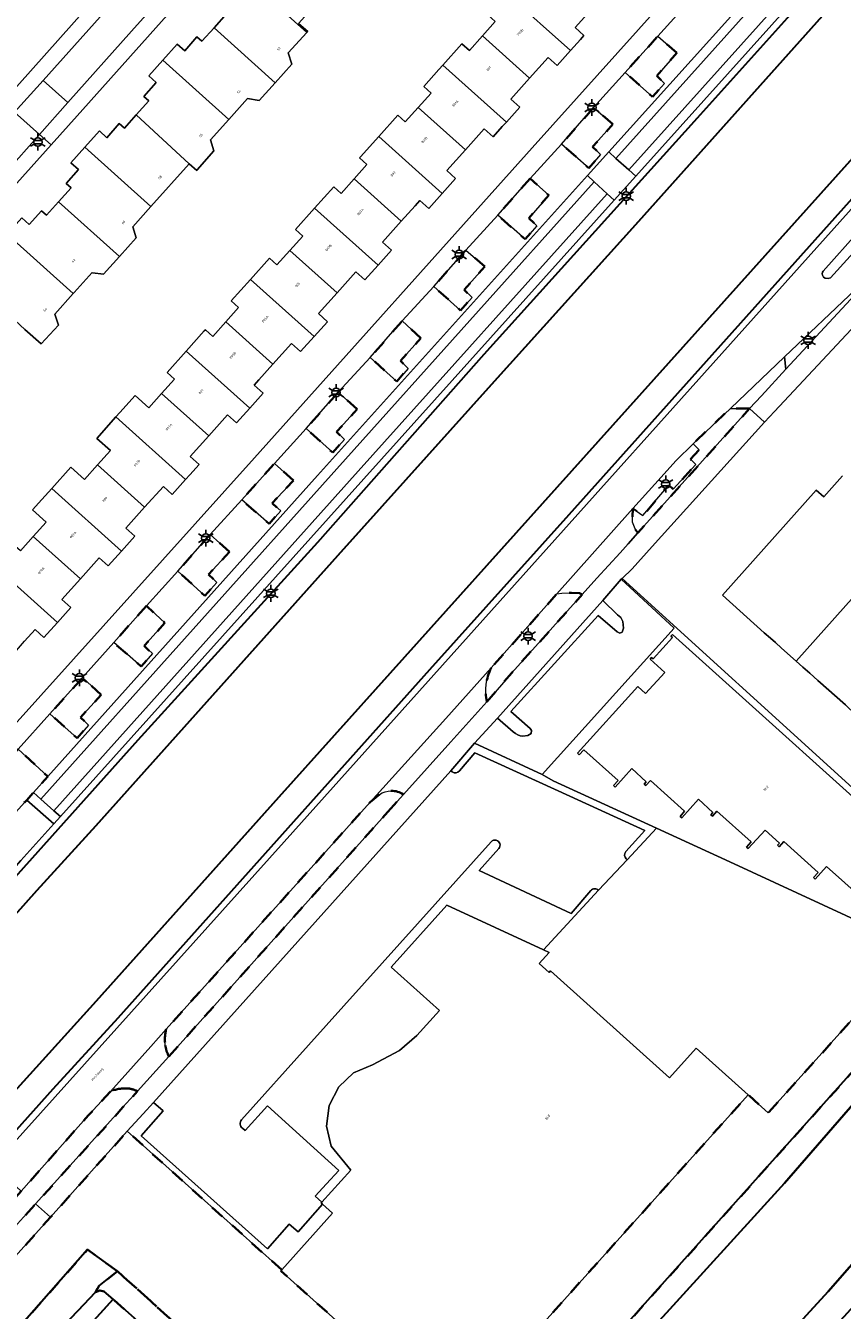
# Model space of a CAD drawing. Extents: x 105780 to 185197, y 477999 to 525027.
# Tile 43 of 256: x 106444 to 106566, y 478587 to 478780. Entities that reach past the tile are written whole.
import ezdxf
from ezdxf.enums import TextEntityAlignment as Align

# ---------------------------------------------------------------- set-up
doc = ezdxf.new("R2010")
doc.units = 0
doc.linetypes.add('XX-HIDDEN', pattern=[4, 2, -2])
for name, color, linetype, lineweight in [('B-GV-GR-MATERIAALGRENS-G', 252, 'XX-HIDDEN', 35), ('B-RO-IE-MEUBILAIR_WEGMEUBILAIR-S', 252, 'Continuous', 25), ('B-WE-GW-WATERGANG_SLOOT_INSTEEK-G', 252, 'Continuous', 30), ('B-WE-KW-KUNSTWERK_STUW-G', 252, 'Continuous', 18), ('B-XX-KG-KADASTRAAL_BEBOUWING-G', 252, 'Continuous', 20), ('B1-WE-OG-BEBOUWING-T18', 7, 'Continuous', 18), ('B1-WE-OG-TERREIN_ERF-GV', 252, 'Continuous', 18), ('B1-WE-OG-TOPOGRAFIE-T18', 10, 'Continuous', 18), ('B1-WE-OG-WEG-GV', 7, 'Continuous', 18), ('B1-WE-VH-VERHARDING_ASFALT-GV', 252, 'Continuous', 18), ('B1-WE-VH-VERHARDING_BEDRIJFSVLOERPLAAT-GV', 252, 'Continuous', 18), ('B1-WE-VH-VERHARDING_BETONSTRAATSTEEN-GV', 252, 'Continuous', 18), ('B1-WE-VH-VERHARDING_TEGEL-GV', 252, 'Continuous', 18)]:
    doc.layers.add(name, color=color, linetype=linetype, lineweight=lineweight)
doc.styles.add('NLCS-ISO', font='NLCS-ISO.ttf')
doc.styles.add('NLCS-ISO-M200-T18', font='NLCS-ISO.ttf', dxfattribs={"height": 0.36})

# ---------------------------------------------------------------- blocks, each defined once
blk = doc.blocks.new('B-SIE-WEG_LICHTMAST-SO')
at = {"ltscale": 0.1}
for p, q in [((-1.1, 0.63), (-2.19, 1.27)), ((0, 1.27), (0, 2.53)), ((1.1, 0.63), (2.19, 1.27)), ((-1.1, -0.63), (-2.19, -1.27)), ((0, -1.27), (0, -2.53)), ((1.1, -0.63), (2.19, -1.27))]:
    blk.add_line(p, q, dxfattribs=at)
at = {"flags": 128}
for points in [[(-1.16, 0.5), (1.16, 0.5)], [(-1.16, -0.5), (1.16, -0.5)]]:
    blk.add_lwpolyline(points, dxfattribs=at)
at = {"ltscale": 0.1}
blk.add_circle((0, 0), 1.27, dxfattribs=at)
at = {"style": 'NLCS-ISO'}
blk.add_attdef('TYPE', text='', height=1.8, dxfattribs=at).set_placement((0, 2.53), align=Align.BOTTOM_CENTER)

msp = doc.modelspace()

# ---------------------------------------------------------------- linework, layer by layer
at = {"layer": 'B-GV-GR-MATERIAALGRENS-G', "flags": 128}
for points in [[(106541.452, 478776.006), (106538.593, 478778.528), (106533.718, 478773.096), (106537.812, 478769.435), (106539.609, 478771.446), (106538.434, 478772.567)], [(106531.873, 478765.329), (106528.966, 478767.819), (106524.171, 478762.35), (106528.234, 478758.738), (106529.988, 478760.807), (106528.804, 478761.918)], [(106519.446, 478757.164), (106514.601, 478751.703), (106518.704, 478748.073), (106520.452, 478750.072), (106519.265, 478751.242), (106522.274, 478754.671)], [(106512.678, 478743.973), (106509.845, 478746.456), (106505.011, 478740.976), (106509.044, 478737.422), (106510.765, 478739.327), (106509.581, 478740.497)], [(106503.09, 478733.265), (106500.294, 478735.829), (106495.479, 478730.369), (106499.474, 478726.774), (106501.174, 478728.718), (106500.032, 478729.83)], [(106493.53, 478722.607), (106490.685, 478725.159), (106485.868, 478719.7), (106489.865, 478716.104), (106491.644, 478718.071), (106490.451, 478719.192)], [(106552.343, 478722.687), (106549.475, 478722.722), (106543.873, 478717.387), (106544.81, 478716.521), (106543.477, 478715.089), (106544.279, 478714.306), (106540.874, 478710.588), (106540.222, 478711.22), (106536.354, 478706.655), (106534.861, 478707.731), (106534.773, 478706.37), (106534.801, 478705.673), (106535.081, 478704.896), (106535.308, 478704.455), (106535.615, 478704.075)], [(106483.991, 478711.93), (106481.127, 478714.462), (106476.252, 478708.999), (106480.347, 478705.388), (106482.076, 478707.363), (106480.813, 478708.511)], [(106474.394, 478701.211), (106471.517, 478703.792), (106466.654, 478698.3), (106470.721, 478694.638), (106472.489, 478696.634), (106471.274, 478697.814)], [(106461.949, 478693.104), (106457.056, 478687.601), (106461.169, 478684.031), (106462.85, 478685.954), (106461.627, 478687.103), (106464.733, 478690.589)], [(106455.168, 478679.769), (106452.386, 478682.354), (106447.501, 478676.912), (106451.564, 478673.28), (106453.274, 478675.217), (106452.079, 478676.358)], [(106442.735, 478671.645), (106438.813, 478667.338), (106442.818, 478663.734), (106443.063, 478663.604), (106443.71, 478663.661), (106444.015, 478664.001), (106445.028, 478665.13), (106447.185, 478667.534)], [(106586.915, 478633.346), (106577.395, 478641.905), (106576.555, 478641.012), (106567.232, 478630.529), (106555.145, 478617.111), (106552.149, 478619.819), (106521.103, 478585.227), (106507.903, 478570.52), (106514.937, 478564.207), (106573.231, 478629.39)], [(106457.631, 478593.353), (106454.848, 478591.165), (106454.299, 478590.235), (106454.962, 478590.487), (106455.626, 478590.325), (106456.952, 478589.142), (106466.636, 478580.504), (106491.489, 478558.306), (106503.25, 478547.743), (106503.668, 478547.081), (106503.942, 478546.945), (106504.001, 478546.916), (106504.097, 478546.941), (106504.333, 478547.001), (106517.705, 478561.723), (106514.937, 478564.207), (106511.26, 478560.095), (106503.696, 478551.621)]]:
    msp.add_lwpolyline(points, close=True, dxfattribs=at)
for points in [[(106512.972, 478678.723), (106516.719, 478683.091), (106527.26, 478694.797)], [(106527.26, 478694.797), (106526.868, 478694.992), (106525.667, 478695.084), (106524.213, 478695.007), (106523.469, 478694.925), (106513.624, 478683.797)], [(106496.863, 478664.834), (106495.461, 478663.665), (106464.901, 478629.625)], [(106498.142, 478662.244), (106500.462, 478664.837)], [(106465.333, 478625.566), (106498.142, 478662.244)], [(106456.562, 478620.317), (106453.292, 478616.763), (106443.203, 478605.377), (106439.138, 478600.789), (106436.7, 478598.055), (106431.089, 478591.763), (106399.264, 478556.075), (106309.783, 478456.513), (106306.372, 478452.615)], [(106433.132, 478589.875), (106437.762, 478595.031), (106440.376, 478597.941), (106445.347, 478603.441), (106458.442, 478617.929), (106460.618, 478620.336)], [(106482.236, 478593.558), (106459.092, 478614.33), (106447.565, 478601.441), (106441.84, 478595.041), (106440.318, 478593.337), (106435.918, 478588.412), (106434.134, 478586.422), (106434.324, 478586.251)], [(106434.235, 478583.786), (106434.306, 478583.632), (106439.799, 478578.658), (106440.518, 478578.032), (106440.785, 478578.294), (106441.988, 478577.214), (106446.799, 478582.404), (106443.675, 478585.871), (106453.12, 478596.594), (106457.631, 478593.353), (106503.696, 478551.621), (106511.26, 478560.095), (106514.937, 478564.207), (106507.903, 478570.52), (106507.763, 478570.364), (106482.107, 478593.414), (106482.236, 478593.558)]]:
    msp.add_lwpolyline(points, dxfattribs=at)
for points in [[(106513.624, 478683.797, 0.1715207), (106512.972, 478678.723)], [(106500.462, 478664.837, 0.306474), (106496.863, 478664.834)], [(106464.901, 478629.625, 0.0918782), (106464.787, 478627.209)], [(106464.787, 478627.209, 0.0926025), (106465.333, 478625.566)], [(106458.994, 478620.764, 0.1106493), (106456.562, 478620.317)], [(106460.618, 478620.336, 0.1109227), (106458.994, 478620.764)]]:
    msp.add_lwpolyline(points, format="xyb", dxfattribs=at)
at = {"layer": 'B-WE-GW-WATERGANG_SLOOT_INSTEEK-G', "flags": 128}
for points in [[(106209.155, 478359.105), (106256.188, 478411.751), (106259.481, 478410.133), (106278.515, 478431.227), (106283.968, 478437.786), (106299.302, 478454.676), (106304.333, 478460.276), (106315.066, 478472.223), (106339.884, 478500), (106431.512, 478602.289), (106447.996, 478620.691), (106457.696, 478631.338), (106504.415, 478683.553), (106525.324, 478706.806), (106608.484, 478799.777)], [(106573.722, 478798.753), (106544.484, 478766.259), (106512.499, 478730.812), (106487.592, 478702.631), (106460.689, 478672.953), (106408.805, 478615.107), (106408.05, 478614.266), (106368.025, 478569.478), (106345.591, 478544.753), (106325.793, 478522.283), (106284.817, 478476.522), (106223.064, 478407.557), (106214.634, 478398.169)], [(106217.391, 478395.789), (106234.993, 478415.471), (106238.23, 478419.092), (106241.113, 478422.286), (106257.954, 478440.944), (106283.145, 478469.352), (106287.447, 478474.169), (106299.398, 478487.552), (106336.331, 478528.586), (106411.67, 478612.533), (106412.965, 478613.976), (106445.522, 478650.423), (106454.358, 478660.118), (106490.634, 478700.665), (106514.094, 478726.803), (106535.704, 478750.752), (106567.523, 478786.372)], [(106567.523, 478786.372), (106535.704, 478750.752), (106514.094, 478726.803), (106490.634, 478700.665), (106454.358, 478660.118), (106445.522, 478650.423), (106412.965, 478613.976), (106411.67, 478612.533), (106336.331, 478528.586), (106299.398, 478487.552), (106287.447, 478474.169), (106283.145, 478469.352), (106257.954, 478440.944), (106241.113, 478422.286), (106238.23, 478419.092), (106234.993, 478415.471), (106217.391, 478395.789)], [(106581.907, 478775.982), (106481.775, 478664.415), (106454.42, 478633.82), (106441.65, 478619.7), (106428.512, 478605.024), (106414.944, 478589.867), (106384.288, 478555.887), (106355.735, 478523.838), (106342.355, 478508.901), (106295.676, 478456.284), (106280.952, 478440.235), (106265.274, 478422.388), (106255.878, 478411.903), (106249.429, 478404.707), (106232.924, 478386.358), (106215.924, 478367.508)], [(106215.924, 478367.508), (106232.924, 478386.358), (106249.429, 478404.707), (106255.878, 478411.903), (106265.274, 478422.388), (106280.952, 478440.235), (106295.676, 478456.284), (106342.355, 478508.901), (106355.735, 478523.838), (106384.288, 478555.887), (106414.944, 478589.867), (106428.512, 478605.024), (106441.65, 478619.7), (106454.42, 478633.82), (106481.775, 478664.415), (106581.907, 478775.982)], [(106573.072, 478624.397), (106557.56, 478606.551), (106537.835, 478584.864), (106518.198, 478562.265), (106517.705, 478561.723), (106504.333, 478547.001), (106504.097, 478546.941), (106517.254, 478536.527), (106516.918, 478537.355), (106517.082, 478537.771), (106525.334, 478547.029), (106528.773, 478550.95), (106544.642, 478569.045), (106564.12, 478590.315), (106582.603, 478611.414)], [(106466.636, 478580.504), (106456.952, 478589.142), (106450.184, 478581.672)]]:
    msp.add_lwpolyline(points, dxfattribs=at)
for points in [[(106653.972, 478663.152), (106647.66, 478663.057), (106647.333, 478662.06), (106647.169, 478661.644), (106626.122, 478638.788), (106612.181, 478622.113), (106611.023, 478621.276), (106608.952, 478620.518), (106586.99, 478613.845), (106584.339, 478612.835), (106583.346, 478612.248), (106582.603, 478611.414), (106564.12, 478590.315), (106544.642, 478569.045), (106528.773, 478550.95), (106531.077, 478549.366), (106531.906, 478548.642), (106586.41, 478608.373), (106612.958, 478617.374)], [(106589.979, 478630.591), (106586.915, 478633.346), (106573.231, 478629.39), (106514.937, 478564.207), (106517.705, 478561.723), (106518.198, 478562.265), (106537.835, 478584.864), (106557.56, 478606.551), (106573.072, 478624.397), (106574.474, 478625.981), (106575.053, 478626.399), (106576.794, 478626.824), (106585.331, 478629.276)], [(106454.299, 478590.235), (106454.848, 478591.165), (106457.631, 478593.353), (106453.12, 478596.594), (106443.675, 478585.871), (106446.799, 478582.404), (106448.266, 478583.889), (106451.669, 478587.394)], [(106456.952, 478589.142), (106455.626, 478590.325), (106454.962, 478590.487), (106454.299, 478590.235), (106451.669, 478587.394), (106448.266, 478583.889), (106448.858, 478583.385), (106448.869, 478583.376), (106449.359, 478582.489), (106449.935, 478581.919), (106450.184, 478581.672)]]:
    msp.add_lwpolyline(points, close=True, dxfattribs=at)
at = {"layer": 'B-WE-KW-KUNSTWERK_STUW-G', "flags": 128}
msp.add_lwpolyline([(106456.952, 478589.142), (106450.184, 478581.672)], dxfattribs=at)
at = {"layer": 'B-XX-KG-KADASTRAAL_BEBOUWING-G', "flags": 128}
for points in [[(106483.752, 478792.823), (106481.935, 478790.793), (106481.193, 478791.471), (106477.184, 478786.973), (106485.968, 478779.066), (106486.118, 478779.232), (106484.75, 478780.453), (106490.329, 478786.665), (106492.776, 478784.449), (106492.917, 478784.607)], [(106521.911, 478789.279), (106519.976, 478787.121), (106518.859, 478788.122), (106517.469, 478786.573), (106515.987, 478784.921), (106525.517, 478776.375), (106527.001, 478778.029), (106527.522, 478778.61), (106526.181, 478779.812), (106528.984, 478782.937)], [(106477.184, 478786.973), (106473.222, 478782.53), (106473.968, 478781.864), (106472.094, 478779.788), (106481.251, 478771.55), (106483.745, 478774.344), (106483.209, 478776.014), (106485.968, 478779.066)], [(106515.987, 478784.921), (106513.117, 478781.72), (106514.234, 478780.718), (106512.298, 478778.559), (106519.37, 478772.217), (106522.176, 478775.345), (106523.515, 478774.143), (106525.517, 478776.375)], [(106472.094, 478779.788), (106470.273, 478777.771), (106469.53, 478778.439), (106467.688, 478776.341), (106466.561, 478777.344), (106464.403, 478774.94), (106474.28, 478766.039), (106477.11, 478769.199), (106478.851, 478768.861), (106481.251, 478771.55)], [(106512.298, 478778.559), (106510.361, 478776.4), (106509.245, 478777.402), (106506.374, 478774.2), (106515.902, 478765.654), (106517.906, 478767.889), (106516.567, 478769.091), (106519.37, 478772.217)], [(106464.403, 478774.94), (106462.292, 478772.589), (106463.423, 478771.596), (106461.545, 478769.498), (106462.291, 478768.84), (106460.43, 478766.749), (106468.37, 478759.398), (106469.491, 478758.406), (106469.58, 478758.507), (106472.038, 478761.326), (106471.535, 478762.975), (106474.28, 478766.039)], [(106506.374, 478774.2), (106505.759, 478773.514), (106503.503, 478770.999), (106504.62, 478769.998), (106502.683, 478767.839), (106509.756, 478761.496), (106512.561, 478764.624), (106513.901, 478763.423), (106515.29, 478764.972), (106515.902, 478765.654)], [(106460.43, 478766.749), (106458.645, 478764.744), (106457.886, 478765.42), (106456.045, 478763.306), (106454.908, 478764.318), (106452.742, 478761.9), (106462.635, 478752.984), (106468.37, 478759.398)], [(106502.683, 478767.839), (106500.746, 478765.68), (106499.63, 478766.681), (106496.759, 478763.48), (106506.288, 478754.934), (106508.292, 478757.169), (106506.953, 478758.371), (106509.756, 478761.496)], [(106496.759, 478763.48), (106494.048, 478760.457), (106493.889, 478760.279), (106495.005, 478759.277), (106493.069, 478757.119), (106500.142, 478750.776), (106502.239, 478753.115), (106502.946, 478753.904), (106504.287, 478752.702), (106506.288, 478754.934)], [(106452.742, 478761.9), (106450.648, 478759.56), (106451.77, 478758.539), (106449.905, 478756.453), (106450.66, 478755.784), (106448.788, 478753.695), (106457.907, 478745.487), (106460.409, 478748.286), (106459.904, 478749.929), (106462.635, 478752.984)], [(106493.069, 478757.119), (106491.133, 478754.959), (106490.015, 478755.961), (106487.145, 478752.759), (106496.674, 478744.214), (106498.679, 478746.449), (106497.339, 478747.649), (106500.142, 478750.776)], [(106448.788, 478753.695), (106446.989, 478751.687), (106446.249, 478752.355), (106444.379, 478750.28), (106443.258, 478751.273), (106441.093, 478748.848), (106450.975, 478739.953), (106451.112, 478740.107), (106453.819, 478743.074), (106453.87, 478743.028), (106455.527, 478742.824), (106457.907, 478745.487)], [(106487.145, 478752.759), (106484.275, 478749.557), (106485.391, 478748.557), (106483.454, 478746.397), (106490.527, 478740.054), (106493.333, 478743.183), (106494.673, 478741.982), (106496.674, 478744.214)], [(106441.093, 478748.848), (106439.035, 478746.543), (106440.139, 478745.519), (106438.258, 478743.44), (106439.005, 478742.764), (106437.124, 478740.655), (106443.708, 478734.532), (106446.2, 478732.394), (106448.768, 478735.218), (106448.23, 478736.861), (106450.975, 478739.953)], [(106483.454, 478746.397), (106481.519, 478744.239), (106480.401, 478745.24), (106477.531, 478742.039), (106487.078, 478733.477), (106489.09, 478735.686), (106487.725, 478736.93), (106490.527, 478740.054)], [(106477.531, 478742.039), (106474.66, 478738.838), (106475.777, 478737.836), (106473.841, 478735.678), (106480.914, 478729.335), (106483.719, 478732.463), (106485.059, 478731.261), (106487.078, 478733.477)], [(106473.841, 478735.678), (106471.905, 478733.518), (106470.788, 478734.52), (106470.627, 478734.341), (106467.917, 478731.319), (106477.446, 478722.773), (106479.451, 478725.008), (106478.111, 478726.209), (106478.819, 478726.998), (106480.914, 478729.335)], [(106467.917, 478731.319), (106465.045, 478728.116), (106466.163, 478727.116), (106464.226, 478724.956), (106471.298, 478718.614), (106474.105, 478721.743), (106475.444, 478720.54), (106477.446, 478722.773)], [(106464.226, 478724.956), (106462.291, 478722.798), (106460.246, 478724.633), (106457.987, 478722.115), (106457.374, 478721.431), (106467.832, 478712.052), (106468.448, 478712.739), (106469.836, 478714.287), (106468.495, 478715.489), (106471.298, 478718.614)], [(106457.374, 478721.431), (106454.502, 478718.231), (106456.549, 478716.396), (106454.612, 478714.237), (106461.685, 478707.894), (106464.491, 478711.022), (106465.831, 478709.82), (106467.832, 478712.052)], [(106454.612, 478714.237), (106452.676, 478712.078), (106450.629, 478713.915), (106447.756, 478710.715), (106458.218, 478701.333), (106460.222, 478703.567), (106458.882, 478704.769), (106461.685, 478707.894)], [(106447.756, 478710.715), (106446.272, 478709.061), (106444.884, 478707.514), (106446.935, 478705.675), (106444.998, 478703.516), (106452.071, 478697.173), (106454.876, 478700.301), (106456.215, 478699.1), (106456.737, 478699.682), (106458.218, 478701.333)], [(106444.998, 478703.516), (106443.061, 478701.356), (106441.944, 478702.359), (106439.074, 478699.158), (106448.604, 478690.611), (106450.608, 478692.845), (106449.268, 478694.047), (106452.071, 478697.173)], [(106439.074, 478699.158), (106436.204, 478695.956), (106437.32, 478694.955), (106436.612, 478694.165), (106435.384, 478692.796), (106442.483, 478686.429), (106443.701, 478687.811), (106445.261, 478689.581), (106446.602, 478688.38), (106448.604, 478690.611)]]:
    msp.add_lwpolyline(points, close=True, dxfattribs=at)
for points in [[(106566.27, 478712.605), (106563.449, 478709.445), (106562.323, 478710.451), (106548.263, 478694.708), (106554.551, 478689.094), (106555.5, 478688.247), (106556.203, 478687.619), (106557.143, 478686.78), (106559.332, 478684.826), (106579.622, 478707.562)], [(106579.321, 478654.152), (106540.781, 478688.827), (106540.553, 478688.574), (106540.79, 478688.36), (106537.903, 478685.165), (106537.665, 478685.38), (106537.437, 478685.127), (106539.632, 478683.144), (106536.765, 478679.971), (106535.599, 478681.024), (106526.548, 478671.01), (106526.809, 478670.775), (106527.496, 478671.54), (106532.625, 478666.929), (106531.935, 478666.162), (106532.195, 478665.928), (106534.692, 478668.705), (106536.862, 478666.753), (106536.541, 478666.396), (106536.786, 478666.175), (106537.474, 478666.94), (106542.61, 478662.322), (106541.92, 478661.555), (106542.173, 478661.328), (106544.677, 478664.112), (106546.854, 478662.154), (106546.519, 478661.781), (106546.765, 478661.561), (106547.459, 478662.333), (106552.595, 478657.715), (106551.898, 478656.94), (106552.151, 478656.713), (106554.662, 478659.505), (106556.832, 478657.553), (106556.537, 478657.226), (106556.783, 478657.005), (106557.464, 478657.763), (106562.599, 478653.144), (106561.916, 478652.385), (106562.169, 478652.158), (106563.878, 478654.058), (106569.378, 478649.113)], [(106521.103, 478585.227), (106552.149, 478619.819), (106544.357, 478626.812), (106540.349, 478622.346), (106522.488, 478638.377), (106522.287, 478638.153), (106520.814, 478639.476), (106522.33, 478641.165), (106521.47, 478641.562), (106506.982, 478648.254), (106498.624, 478638.959), (106505.859, 478632.453), (106502.482, 478628.698), (106499.874, 478626.471), (106495.846, 478624.31), (106493.007, 478623.097), (106490.767, 478621.01), (106489.323, 478618.207), (106488.934, 478615.127), (106489.652, 478612.128), (106492.576, 478608.493), (106488.262, 478603.692), (106488.153, 478603.57), (106488.355, 478603.389), (106489.857, 478602.039), (106482.236, 478593.558), (106482.107, 478593.414), (106507.763, 478570.364)]]:
    msp.add_lwpolyline(points, dxfattribs=at)
at = {"layer": 'B1-WE-OG-TERREIN_ERF-GV', "flags": 128}
for points in [[(106449.64, 478851.112), (106447.138, 478848.238), (106415.401, 478813.08), (106414.202, 478811.742), (106381.485, 478775.217), (106378.686, 478772.092), (106389.557, 478762.464), (106410.891, 478743.047), (106414.566, 478739.709), (106420.119, 478745.927), (106424.442, 478750.689), (106440.469, 478768.676), (106469.58, 478801.347), (106485.373, 478818.958)], [(106571.073, 478738.097), (106570.638, 478737.86), (106570.39, 478737.597), (106560.438, 478726.925), (106556.094, 478722.26), (106554.576, 478720.631), (106537.723, 478702.01), (106534.735, 478698.681), (106533.256, 478697.234), (106567.772, 478665.847), (106585.046, 478650.448), (106597.63, 478639.23), (106599.604, 478641.358), (106606.014, 478648.354), (106614.353, 478657.749), (106627.87, 478672.774), (106628.3, 478673.047), (106634.574, 478680.042), (106634.711, 478680.195), (106634.597, 478680.301), (106635.125, 478680.891), (106614.655, 478699.173), (106612.296, 478701.28)], [(106594.486, 478694.297), (106579.622, 478707.562), (106559.332, 478684.826), (106560.345, 478683.922), (106561.372, 478683.005), (106562.57, 478681.935), (106566.697, 478678.251), (106567.318, 478677.697), (106574.189, 478671.564)], [(106533.256, 478697.234), (106533.118, 478697.098), (106541.052, 478689.778), (106521.275, 478667.813), (106522.904, 478666.88), (106538.391, 478659.766), (106549.39, 478654.713), (106573.461, 478643.586), (106576.555, 478641.012), (106577.395, 478641.905), (106585.046, 478650.448), (106567.772, 478665.847)], [(106576.555, 478641.012), (106573.461, 478643.586), (106549.39, 478654.713), (106538.391, 478659.766), (106533.99, 478655.03), (106529.701, 478650.479), (106521.47, 478641.562), (106522.33, 478641.165), (106520.814, 478639.476), (106522.287, 478638.153), (106522.488, 478638.377), (106540.349, 478622.346), (106544.357, 478626.812), (106552.149, 478619.819), (106555.145, 478617.111), (106567.232, 478630.529)], [(106489.857, 478602.039), (106488.355, 478603.389), (106484.686, 478599.262), (106483.366, 478600.396), (106480.093, 478596.694), (106461.158, 478613.628), (106464.442, 478617.396), (106463.022, 478618.656), (106461.458, 478616.975), (106459.092, 478614.33), (106482.236, 478593.558)]]:
    msp.add_lwpolyline(points, close=True, dxfattribs=at)
for points in [[(106505.477, 478826.958), (106451.552, 478766.561), (106447.669, 478762.228), (106397.04, 478705.735)], [(106437.208, 478669.802), (106478.128, 478715.331), (106519.775, 478761.784), (106555.178, 478801.274)], [(106528.984, 478782.937), (106526.181, 478779.812), (106527.522, 478778.61), (106527.001, 478778.029), (106525.517, 478776.375), (106523.515, 478774.143), (106522.176, 478775.345), (106519.37, 478772.217), (106516.567, 478769.091), (106517.906, 478767.889), (106515.902, 478765.654), (106515.29, 478764.972), (106513.901, 478763.423), (106512.561, 478764.624), (106509.756, 478761.496), (106506.953, 478758.371), (106508.292, 478757.169), (106506.288, 478754.934), (106504.287, 478752.702), (106502.946, 478753.904), (106502.239, 478753.115), (106500.142, 478750.776), (106497.339, 478747.649), (106498.679, 478746.449), (106496.674, 478744.214), (106494.673, 478741.982), (106493.333, 478743.183), (106490.527, 478740.054), (106487.725, 478736.93), (106489.09, 478735.686), (106487.078, 478733.477), (106485.059, 478731.261), (106483.719, 478732.463), (106480.914, 478729.335), (106478.819, 478726.998), (106478.111, 478726.209), (106479.451, 478725.008), (106477.446, 478722.773), (106475.444, 478720.54), (106474.105, 478721.743), (106471.298, 478718.614), (106468.495, 478715.489), (106469.836, 478714.287), (106468.448, 478712.739), (106467.832, 478712.052), (106465.831, 478709.82), (106464.491, 478711.022), (106461.685, 478707.894), (106458.882, 478704.769), (106460.222, 478703.567), (106458.218, 478701.333), (106456.737, 478699.682), (106456.215, 478699.1), (106454.876, 478700.301), (106452.071, 478697.173), (106449.268, 478694.047), (106450.608, 478692.845), (106448.604, 478690.611), (106446.602, 478688.38), (106445.261, 478689.581), (106443.701, 478687.811)], [(106443.061, 478701.356), (106444.998, 478703.516), (106446.935, 478705.675), (106444.884, 478707.514), (106446.272, 478709.061), (106447.756, 478710.715), (106450.629, 478713.915), (106452.676, 478712.078), (106454.612, 478714.237), (106456.549, 478716.396), (106454.502, 478718.231), (106457.374, 478721.431), (106457.987, 478722.115), (106460.246, 478724.633), (106462.291, 478722.798), (106464.226, 478724.956), (106466.163, 478727.116), (106465.045, 478728.116), (106467.917, 478731.319), (106470.627, 478734.341), (106470.788, 478734.52), (106471.905, 478733.518), (106473.841, 478735.678), (106475.777, 478737.836), (106474.66, 478738.838), (106477.531, 478742.039), (106480.401, 478745.24), (106481.519, 478744.239), (106483.454, 478746.397), (106485.391, 478748.557), (106484.275, 478749.557), (106487.145, 478752.759), (106490.015, 478755.961), (106491.133, 478754.959), (106493.069, 478757.119), (106495.005, 478759.277), (106493.889, 478760.279), (106494.048, 478760.457), (106496.759, 478763.48), (106499.63, 478766.681), (106500.746, 478765.68), (106502.683, 478767.839), (106504.62, 478769.998), (106503.503, 478770.999), (106505.759, 478773.514), (106506.374, 478774.2), (106509.245, 478777.402), (106510.361, 478776.4), (106512.298, 478778.559), (106514.234, 478780.718)], [(106443.258, 478751.273), (106444.379, 478750.28), (106446.249, 478752.355), (106446.989, 478751.687), (106448.788, 478753.695), (106450.66, 478755.784), (106449.905, 478756.453), (106451.77, 478758.539), (106450.648, 478759.56), (106452.742, 478761.9), (106454.908, 478764.318), (106456.045, 478763.306), (106457.886, 478765.42), (106458.645, 478764.744), (106460.43, 478766.749), (106462.291, 478768.84), (106461.545, 478769.498), (106463.423, 478771.596), (106462.292, 478772.589), (106464.403, 478774.94), (106466.561, 478777.344), (106467.688, 478776.341), (106469.53, 478778.439), (106470.273, 478777.771), (106472.094, 478779.788), (106473.968, 478781.864)], [(106484.75, 478780.453), (106486.118, 478779.232), (106485.968, 478779.066), (106483.209, 478776.014), (106483.745, 478774.344), (106481.251, 478771.55), (106478.851, 478768.861), (106477.11, 478769.199), (106474.28, 478766.039), (106471.535, 478762.975), (106472.038, 478761.326), (106469.58, 478758.507), (106469.491, 478758.406), (106468.37, 478759.398), (106462.635, 478752.984), (106459.904, 478749.929), (106460.409, 478748.286), (106457.907, 478745.487), (106455.527, 478742.824), (106453.87, 478743.028), (106453.819, 478743.074), (106451.112, 478740.107), (106450.975, 478739.953), (106448.23, 478736.861), (106448.768, 478735.218), (106446.2, 478732.394), (106443.708, 478734.532)], [(106566.697, 478678.251), (106562.57, 478681.935), (106561.372, 478683.005), (106560.345, 478683.922), (106559.332, 478684.826), (106557.143, 478686.78), (106556.203, 478687.619), (106555.5, 478688.247), (106554.551, 478689.094), (106548.263, 478694.708), (106562.323, 478710.451), (106563.449, 478709.445), (106566.27, 478712.605)], [(106516.935, 478674.225), (106514.59, 478676.273), (106511.108, 478672.529), (106521.275, 478667.813), (106541.052, 478689.778), (106533.118, 478697.098)], [(106533.118, 478697.098), (106530.337, 478693.937), (106532.55, 478691.789)], [(106532.55, 478691.789), (106530.337, 478693.937), (106514.59, 478676.273), (106516.935, 478674.225)], [(106518.368, 478673.584), (106519.133, 478673.687), (106519.588, 478673.987), (106519.673, 478674.41), (106519.464, 478674.727), (106516.545, 478677.299), (106529.635, 478691.687), (106532.496, 478689.195), (106532.901, 478689.034), (106533.245, 478689.186), (106533.455, 478689.791), (106533.341, 478690.757)], [(106533.341, 478690.757), (106533.455, 478689.791), (106533.245, 478689.186), (106532.901, 478689.034), (106532.496, 478689.195), (106529.635, 478691.687), (106516.545, 478677.299), (106519.464, 478674.727), (106519.673, 478674.41), (106519.588, 478673.987), (106519.133, 478673.687), (106518.368, 478673.584)], [(106569.378, 478649.113), (106563.878, 478654.058), (106562.169, 478652.158), (106561.916, 478652.385), (106562.599, 478653.144), (106557.464, 478657.763), (106556.783, 478657.005), (106556.537, 478657.226), (106556.832, 478657.553), (106554.662, 478659.505), (106552.151, 478656.713), (106551.898, 478656.94), (106552.595, 478657.715), (106547.459, 478662.333), (106546.765, 478661.561), (106546.519, 478661.781), (106546.854, 478662.154), (106544.677, 478664.112), (106542.173, 478661.328), (106541.92, 478661.555), (106542.61, 478662.322), (106537.474, 478666.94), (106536.786, 478666.175), (106536.541, 478666.396), (106536.862, 478666.753), (106534.692, 478668.705), (106532.195, 478665.928), (106531.935, 478666.162), (106532.625, 478666.929), (106527.496, 478671.54), (106526.809, 478670.775), (106526.548, 478671.01), (106535.599, 478681.024), (106536.765, 478679.971), (106539.632, 478683.144), (106537.437, 478685.127), (106537.665, 478685.38), (106537.903, 478685.165), (106540.79, 478688.36), (106540.553, 478688.574), (106540.781, 478688.827), (106579.321, 478654.152)], [(106538.391, 478659.766), (106522.904, 478666.88), (106521.275, 478667.813), (106511.108, 478672.529), (106507.548, 478668.399), (106507.773, 478668.215)], [(106508.863, 478668.389), (106511.189, 478671.069), (106523.647, 478665.382), (106536.623, 478659.437), (106533.81, 478656.262)], [(106533.81, 478656.262), (106536.623, 478659.437), (106523.647, 478665.382), (106511.189, 478671.069), (106508.863, 478668.389)], [(106507.773, 478668.215), (106507.548, 478668.399), (106463.022, 478618.656), (106464.442, 478617.396), (106461.158, 478613.628), (106480.093, 478596.694), (106483.366, 478600.396), (106484.686, 478599.262), (106488.355, 478603.389), (106488.153, 478603.57), (106488.262, 478603.692), (106487.262, 478604.587), (106488.952, 478606.454), (106490.776, 478608.445), (106480.103, 478618.155), (106476.773, 478614.432), (106476.358, 478614.809)], [(106533.84, 478655.164), (106533.99, 478655.03), (106538.391, 478659.766)], [(106476.191, 478616.062), (106486.257, 478627.228), (106513.629, 478657.747)], [(106513.629, 478657.747), (106486.257, 478627.228), (106476.191, 478616.062)], [(106514.749, 478656.719), (106511.803, 478653.416), (106525.584, 478647.008), (106528.55, 478650.448)], [(106511.803, 478653.416), (106514.749, 478656.719)], [(106529.701, 478650.479), (106533.99, 478655.03)], [(106533.99, 478655.03), (106533.84, 478655.164)], [(106528.55, 478650.448), (106525.584, 478647.008), (106511.803, 478653.416)], [(106476.358, 478614.809), (106476.773, 478614.432), (106480.103, 478618.155), (106490.776, 478608.445), (106488.952, 478606.454), (106487.262, 478604.587), (106488.262, 478603.692), (106492.576, 478608.493), (106489.652, 478612.128), (106488.934, 478615.127), (106489.323, 478618.207), (106490.767, 478621.01), (106493.007, 478623.097), (106495.846, 478624.31), (106499.874, 478626.471), (106502.482, 478628.698), (106505.859, 478632.453), (106498.624, 478638.959), (106506.982, 478648.254), (106521.47, 478641.562), (106529.701, 478650.479)]]:
    msp.add_lwpolyline(points, dxfattribs=at)
at = {"layer": 'B1-WE-OG-TERREIN_ERF-GV'}
for points in [[(106533.341, 478690.757, 0.1805792), (106532.55, 478691.789)], [(106532.55, 478691.789, -0.1805792), (106533.341, 478690.757)], [(106516.935, 478674.225, 0.1878931), (106518.368, 478673.584)], [(106518.368, 478673.584, -0.1878931), (106516.935, 478674.225)], [(106507.773, 478668.215, 0.4018464), (106508.863, 478668.389)], [(106508.863, 478668.389, -0.4018464), (106507.773, 478668.215)], [(106513.629, 478657.747, -1.0018588), (106514.749, 478656.719)], [(106514.749, 478656.719, 1.0018588), (106513.629, 478657.747)], [(106533.81, 478656.262, 0.3843469), (106533.84, 478655.164)], [(106533.84, 478655.164, -0.3843469), (106533.81, 478656.262)], [(106528.55, 478650.448, -0.4213713), (106529.701, 478650.479)], [(106529.701, 478650.479, 0.4213713), (106528.55, 478650.448)], [(106476.358, 478614.809, -0.4334258), (106476.191, 478616.062)], [(106476.191, 478616.062, 0.4334258), (106476.358, 478614.809)]]:
    msp.add_lwpolyline(points, format="xyb", dxfattribs=at)
at = {"layer": 'B1-WE-OG-WEG-GV', "flags": 128}
for points in [[(106780.607, 478988.125), (106779.781, 478988.854), (106779.535, 478988.594), (106778.783, 478989.249), (106746.352, 478953.286), (106700.916, 478902.865), (106660.402, 478857.44), (106612.532, 478804.218), (106612.352, 478804.02), (106608.495, 478799.789), (106608.484, 478799.777), (106525.324, 478706.806), (106504.415, 478683.553), (106457.696, 478631.338), (106447.996, 478620.691), (106431.512, 478602.289), (106339.884, 478500), (106315.066, 478472.223), (106304.333, 478460.276), (106299.302, 478454.676), (106283.968, 478437.786), (106278.515, 478431.227), (106259.481, 478410.133), (106260.254, 478409.54)], [(106260.254, 478409.54), (106270.405, 478420.94), (106279.056, 478430.655), (106282.159, 478434.139), (106414.723, 478582.195), (106438.981, 478609.186), (106482.609, 478657.73), (106587.474, 478774.774), (106609.272, 478798.972), (106608.664, 478799.611), (106614.598, 478806.267), (106615.291, 478805.723), (106618.054, 478808.823), (106631.246, 478823.621), (106651.632, 478846.244), (106671.81, 478868.809), (106683.572, 478881.83), (106719.261, 478921.623), (106723.18, 478926.09), (106754.976, 478960.182), (106777.508, 478984.372)], [(106214.634, 478398.169), (106223.064, 478407.557), (106284.817, 478476.522), (106325.793, 478522.283), (106345.591, 478544.753), (106368.025, 478569.478), (106408.05, 478614.266), (106408.805, 478615.107), (106460.689, 478672.953), (106487.592, 478702.631), (106512.499, 478730.812), (106544.484, 478766.259), (106573.722, 478798.753)], [(106565.871, 478791.619), (106535.283, 478757.551), (106532.047, 478753.948), (106449.054, 478661.513), (106448.078, 478660.426), (106443.137, 478654.923), (106441.281, 478652.856), (106440.312, 478651.777), (106429.506, 478639.742), (106369.307, 478572.6), (106362.067, 478564.524), (106360.87, 478563.187), (106340.718, 478540.63), (106339.747, 478539.521), (106334.589, 478533.635), (106329.831, 478528.107), (106286.035, 478479.164), (106263.465, 478454.07), (106247.488, 478436.228), (106213.941, 478398.767)]]:
    msp.add_lwpolyline(points, dxfattribs=at)
at = {"layer": 'B1-WE-VH-VERHARDING_ASFALT-GV', "flags": 128}
for points in [[(106571.249, 478803.687), (106607.018, 478843.494), (106606.082, 478844.321), (106593.216, 478830.144), (106580.837, 478816.424), (106565.536, 478799.308), (106561.865, 478795.227), (106531.232, 478761.177), (106532.322, 478760.201)], [(106608.994, 478841.745), (106607.018, 478843.494), (106571.249, 478803.687), (106532.322, 478760.201), (106534.259, 478758.468), (106573.119, 478801.843)], [(106610.044, 478840.817), (106608.994, 478841.745), (106573.119, 478801.843), (106534.259, 478758.468), (106535.283, 478757.551), (106565.871, 478791.619)], [(106529.075, 478756.666), (106528.032, 478757.62), (106487.576, 478712.651), (106447.185, 478667.534), (106445.028, 478665.13), (106446.121, 478664.148), (106491.808, 478715.087)], [(106531.022, 478754.885), (106529.075, 478756.666), (106491.808, 478715.087), (106446.121, 478664.148), (106448.068, 478662.399), (106493.699, 478713.308)], [(106532.047, 478753.948), (106531.022, 478754.885), (106493.699, 478713.308), (106448.068, 478662.399), (106449.054, 478661.513)], [(106563.237, 478742.908), (106563.274, 478743.122), (106563.381, 478743.311), (106568.722, 478749.297), (106568.891, 478749.37), (106569.255, 478749.394), (106569.662, 478749.242), (106569.825, 478749.048), (106569.938, 478748.65), (106569.926, 478748.441), (106569.852, 478748.246), (106564.465, 478742.298), (106564.135, 478742.172), (106563.649, 478742.227), (106563.414, 478742.376), (106563.261, 478742.694)], [(106507.548, 478668.399), (106511.108, 478672.529), (106514.59, 478676.273), (106530.337, 478693.937), (106533.118, 478697.098), (106533.256, 478697.234), (106534.735, 478698.681), (106537.723, 478702.01), (106554.576, 478720.631), (106552.343, 478722.687), (106535.615, 478704.075), (106534.125, 478702.42), (106532.925, 478701.088), (106529.464, 478697.245), (106527.26, 478694.797), (106516.719, 478683.091), (106512.972, 478678.723), (106507.592, 478672.751), (106500.462, 478664.837), (106498.142, 478662.244), (106465.333, 478625.566), (106463.419, 478623.443), (106460.618, 478620.336), (106458.442, 478617.929), (106445.347, 478603.441), (106447.565, 478601.441), (106459.092, 478614.33), (106461.458, 478616.975), (106463.022, 478618.656)], [(106429.403, 478581.144), (106431.838, 478583.861), (106434.134, 478586.422), (106435.918, 478588.412), (106440.318, 478593.337), (106441.84, 478595.041), (106447.565, 478601.441), (106445.347, 478603.441), (106440.376, 478597.941), (106437.762, 478595.031), (106433.132, 478589.875), (106309.17, 478451.228), (106306.367, 478448.282), (106301.928, 478443.087), (106304.047, 478441.204), (106308.075, 478445.71), (106311.317, 478449.37), (106321.199, 478460.435)]]:
    msp.add_lwpolyline(points, close=True, dxfattribs=at)
for points in [[(106455.046, 478781.44), (106446.502, 478771.907), (106450.186, 478768.581), (106459.703, 478779.269), (106485.544, 478808.066)], [(106609.272, 478798.972), (106587.474, 478774.774), (106482.609, 478657.73), (106438.981, 478609.186), (106443.203, 478605.377), (106453.292, 478616.763), (106456.562, 478620.317), (106462.611, 478627.069), (106464.901, 478629.625), (106495.461, 478663.665), (106506.801, 478676.234), (106513.624, 478683.797), (106523.469, 478694.925), (106528.732, 478700.874), (106534.861, 478707.731), (106538.133, 478711.354), (106541.363, 478714.93), (106543.873, 478717.387), (106549.475, 478722.722), (106557.6, 478730.458), (106568.194, 478740.543), (106594.23, 478769.907), (106599.385, 478776.585), (106610.128, 478790.504)], [(106435.773, 478752.394), (106445.918, 478763.787), (106442.208, 478767.116)]]:
    msp.add_lwpolyline(points, dxfattribs=at)
at = {"layer": 'B1-WE-VH-VERHARDING_BEDRIJFSVLOERPLAAT-GV', "flags": 128}
for points in [[(106534.259, 478758.468), (106532.322, 478760.201), (106531.232, 478761.177), (106528.032, 478757.62), (106529.075, 478756.666), (106531.022, 478754.885), (106532.047, 478753.948), (106535.283, 478757.551)], [(106448.068, 478662.399), (106446.121, 478664.148), (106445.028, 478665.13), (106444.015, 478664.001), (106448.078, 478660.426), (106449.054, 478661.513)]]:
    msp.add_lwpolyline(points, close=True, dxfattribs=at)
at = {"layer": 'B1-WE-VH-VERHARDING_BETONSTRAATSTEEN-GV', "flags": 128}
for points in [[(106543.326, 478783.784), (106538.593, 478778.528), (106541.452, 478776.006), (106538.434, 478772.567), (106539.609, 478771.446), (106537.812, 478769.435), (106533.718, 478773.096), (106528.966, 478767.819), (106531.873, 478765.329), (106528.804, 478761.918), (106529.988, 478760.807), (106528.234, 478758.738), (106524.171, 478762.35), (106519.446, 478757.164), (106522.274, 478754.671), (106519.265, 478751.242), (106520.452, 478750.072), (106518.704, 478748.073), (106514.601, 478751.703), (106509.845, 478746.456), (106512.678, 478743.973), (106509.581, 478740.497), (106510.765, 478739.327), (106509.044, 478737.422), (106505.011, 478740.976), (106500.294, 478735.829), (106503.09, 478733.265), (106500.032, 478729.83), (106501.174, 478728.718), (106499.474, 478726.774), (106495.479, 478730.369), (106490.685, 478725.159), (106493.53, 478722.607), (106490.451, 478719.192), (106491.644, 478718.071), (106489.865, 478716.104), (106485.868, 478719.7), (106481.127, 478714.462), (106483.991, 478711.93), (106480.813, 478708.511), (106482.076, 478707.363), (106480.347, 478705.388), (106476.252, 478708.999), (106471.517, 478703.792), (106474.394, 478701.211), (106471.274, 478697.814), (106472.489, 478696.634), (106470.721, 478694.638), (106466.654, 478698.3), (106461.949, 478693.104), (106464.733, 478690.589), (106461.627, 478687.103), (106462.85, 478685.954), (106461.169, 478684.031), (106457.056, 478687.601), (106452.386, 478682.354), (106455.168, 478679.769), (106452.079, 478676.358), (106453.274, 478675.217), (106451.564, 478673.28), (106447.501, 478676.912), (106442.735, 478671.645), (106447.185, 478667.534), (106487.576, 478712.651), (106528.032, 478757.62), (106531.232, 478761.177), (106561.865, 478795.227)], [(106582.892, 478743.172), (106581.595, 478743.565), (106580.324, 478743.878), (106579.03, 478744.088), (106577.721, 478744.152), (106576.349, 478744.078), (106574.99, 478743.875), (106573.658, 478743.54), (106572.366, 478743.072), (106570.895, 478742.367), (106569.497, 478741.526), (106568.194, 478740.543), (106557.6, 478730.458), (106557.8, 478728.591), (106568.105, 478739.738)], [(106513.624, 478683.797), (106506.801, 478676.234), (106495.461, 478663.665), (106496.863, 478664.834)], [(106507.592, 478672.751), (106512.972, 478678.723)], [(106500.462, 478664.837), (106507.592, 478672.751)], [(106464.901, 478629.625), (106462.611, 478627.069), (106456.562, 478620.317)], [(106460.618, 478620.336), (106463.419, 478623.443), (106465.333, 478625.566)]]:
    msp.add_lwpolyline(points, dxfattribs=at)
for points in [[(106450.186, 478768.581), (106446.502, 478771.907), (106442.208, 478767.116), (106445.918, 478763.787)], [(106569.938, 478748.65), (106569.825, 478749.048), (106569.662, 478749.242), (106569.255, 478749.394), (106568.891, 478749.37), (106568.722, 478749.297), (106563.381, 478743.311), (106563.274, 478743.122), (106563.237, 478742.908), (106563.261, 478742.694), (106563.414, 478742.376), (106563.649, 478742.227), (106564.135, 478742.172), (106564.465, 478742.298), (106569.852, 478748.246), (106569.926, 478748.441)], [(106557.8, 478728.591), (106557.6, 478730.458), (106549.475, 478722.722), (106552.343, 478722.687), (106554.124, 478724.613)], [(106529.464, 478697.245), (106532.925, 478701.088), (106534.125, 478702.42), (106535.615, 478704.075), (106535.308, 478704.455), (106535.081, 478704.896), (106534.801, 478705.673), (106534.773, 478706.37), (106534.861, 478707.731), (106528.732, 478700.874), (106523.469, 478694.925), (106524.213, 478695.007), (106525.667, 478695.084), (106526.868, 478694.992), (106527.26, 478694.797)], [(106448.078, 478660.426), (106444.015, 478664.001), (106443.71, 478663.661), (106441.9, 478661.644), (106439.11, 478658.534), (106437.299, 478656.492), (106441.281, 478652.856), (106443.137, 478654.923)]]:
    msp.add_lwpolyline(points, close=True, dxfattribs=at)
at = {"layer": 'B1-WE-VH-VERHARDING_BETONSTRAATSTEEN-GV'}
for points in [[(106512.972, 478678.723, -0.1715207), (106513.624, 478683.797)], [(106496.863, 478664.834, -0.306474), (106500.462, 478664.837)], [(106464.787, 478627.209, -0.0918782), (106464.901, 478629.625)], [(106465.333, 478625.566, -0.0926025), (106464.787, 478627.209)], [(106456.562, 478620.317, -0.1106493), (106458.994, 478620.764)], [(106458.994, 478620.764, -0.1109227), (106460.618, 478620.336)]]:
    msp.add_lwpolyline(points, format="xyb", dxfattribs=at)
at = {"layer": 'B1-WE-VH-VERHARDING_TEGEL-GV', "flags": 128}
for points in [[(106487.35, 478817.669), (106487.689, 478818.181), (106488.051, 478818.884), (106488.384, 478819.785), (106488.526, 478820.5), (106488.589, 478821.42), (106488.551, 478822.128), (106488.388, 478822.969), (106488.11, 478823.687), (106487.504, 478824.631), (106486.972, 478825.219), (106484.454, 478827.419), (106484.213, 478827.346), (106484.048, 478827.229), (106481.436, 478824.382), (106450.187, 478852.411), (106449.64, 478851.112), (106485.373, 478818.958), (106469.58, 478801.347), (106440.469, 478768.676), (106442.208, 478767.116), (106446.502, 478771.907), (106455.046, 478781.44)], [(106505.477, 478826.958), (106514.554, 478837.217), (106512.783, 478838.834), (106495.108, 478818.99), (106494.803, 478818.591), (106485.544, 478808.066), (106459.703, 478779.269), (106450.186, 478768.581), (106445.918, 478763.787), (106447.669, 478762.228), (106451.552, 478766.561)], [(106447.669, 478762.228), (106445.918, 478763.787), (106435.773, 478752.394), (106398.614, 478710.973), (106397.839, 478710.362), (106396.273, 478708.49), (106358.137, 478666.015), (106358.198, 478665.961), (106359.993, 478664.354), (106375.291, 478681.503), (106394.231, 478702.619), (106395.251, 478703.613), (106396.662, 478705.289), (106397.04, 478705.735)], [(106544.81, 478716.521), (106543.873, 478717.387), (106541.363, 478714.93), (106538.133, 478711.354), (106534.861, 478707.731), (106536.354, 478706.655), (106540.222, 478711.22), (106540.874, 478710.588), (106544.279, 478714.306), (106543.477, 478715.089)]]:
    msp.add_lwpolyline(points, close=True, dxfattribs=at)
for points in [[(106555.178, 478801.274), (106519.775, 478761.784), (106478.128, 478715.331), (106437.208, 478669.802)], [(106442.735, 478671.645), (106447.501, 478676.912), (106452.386, 478682.354), (106457.056, 478687.601), (106461.949, 478693.104), (106466.654, 478698.3), (106471.517, 478703.792), (106476.252, 478708.999), (106481.127, 478714.462), (106485.868, 478719.7), (106490.685, 478725.159), (106495.479, 478730.369), (106500.294, 478735.829), (106505.011, 478740.976), (106509.845, 478746.456), (106514.601, 478751.703), (106519.446, 478757.164), (106524.171, 478762.35), (106528.966, 478767.819), (106533.718, 478773.096), (106538.593, 478778.528), (106543.326, 478783.784)], [(106568.105, 478739.738), (106557.8, 478728.591), (106554.124, 478724.613), (106552.343, 478722.687), (106554.576, 478720.631), (106556.094, 478722.26), (106560.438, 478726.925), (106570.39, 478737.597)]]:
    msp.add_lwpolyline(points, dxfattribs=at)

# ---------------------------------------------------------------- block references
at = {"layer": 'B-RO-IE-MEUBILAIR_WEGMEUBILAIR-S', "xscale": 0.5, "yscale": 0.5, "zscale": 0.5}
for p in [(106528.725, 478767.829), (106445.695, 478762.656), (106533.868, 478754.541), (106508.836, 478745.786), (106561.129, 478732.92), (106490.371, 478725.099), (106539.771, 478711.376), (106470.843, 478703.261), (106480.599, 478694.979), (106519.144, 478688.566), (106451.904, 478682.33)]:
    msp.add_blockref('B-SIE-WEG_LICHTMAST-SO', p, dxfattribs=at)

# ---------------------------------------------------------------- texts
at = {"layer": 'B1-WE-OG-BEBOUWING-T18', "style": 'NLCS-ISO-M200-T18'}
for s, rotation, p in [('799B', 48.1, (106517.956, 478779.092)), ('52', 47.9, (106481.786, 478776.622)), ('801', 48.2, (106513.246, 478773.66)), ('54', 47.9, (106475.816, 478770.233)), ('801A', 48.2, (106508.248, 478768.452)), ('56', 47.9, (106470.118, 478763.644)), ('801B', 48.1, (106503.602, 478762.951)), ('58', 47.9, (106463.988, 478757.35)), ('803', 48.2, (106498.918, 478757.889)), ('803A', 48.1, (106494.032, 478752.19)), ('60', 47.9, (106458.51, 478750.597)), ('803B', 48.1, (106489.247, 478746.81)), ('62', 47.9, (106451.036, 478744.858)), ('805', 48.2, (106484.597, 478741.267)), ('64', 47.9, (106446.787, 478737.539)), ('805A', 48.1, (106479.743, 478736.124)), ('805B', 48.1, (106474.893, 478730.669)), ('807', 48.2, (106470.148, 478725.221)), ('807A', 48.1, (106465.324, 478719.909)), ('807B', 48.1, (106460.539, 478714.528)), ('809', 48.2, (106455.737, 478709.087)), ('809A', 48.1, (106450.969, 478703.768)), ('809B', 48.1, (106446.184, 478698.387)), ('862', 50.4, (106554.805, 478665.758)), ('868', 50.6, (106522.087, 478616.437))]:
    msp.add_text(s, height=0.36, rotation=rotation, dxfattribs=at).set_placement(p, align=Align.MIDDLE)
at = {"layer": 'B1-WE-OG-TOPOGRAFIE-T18', "style": 'NLCS-ISO-M200-T18'}
msp.add_text('Hoofdweg', height=0.36, rotation=48.2, dxfattribs=at).set_placement((106454.622, 478622.842), align=Align.MIDDLE)

doc.saveas('drawing.dxf')
